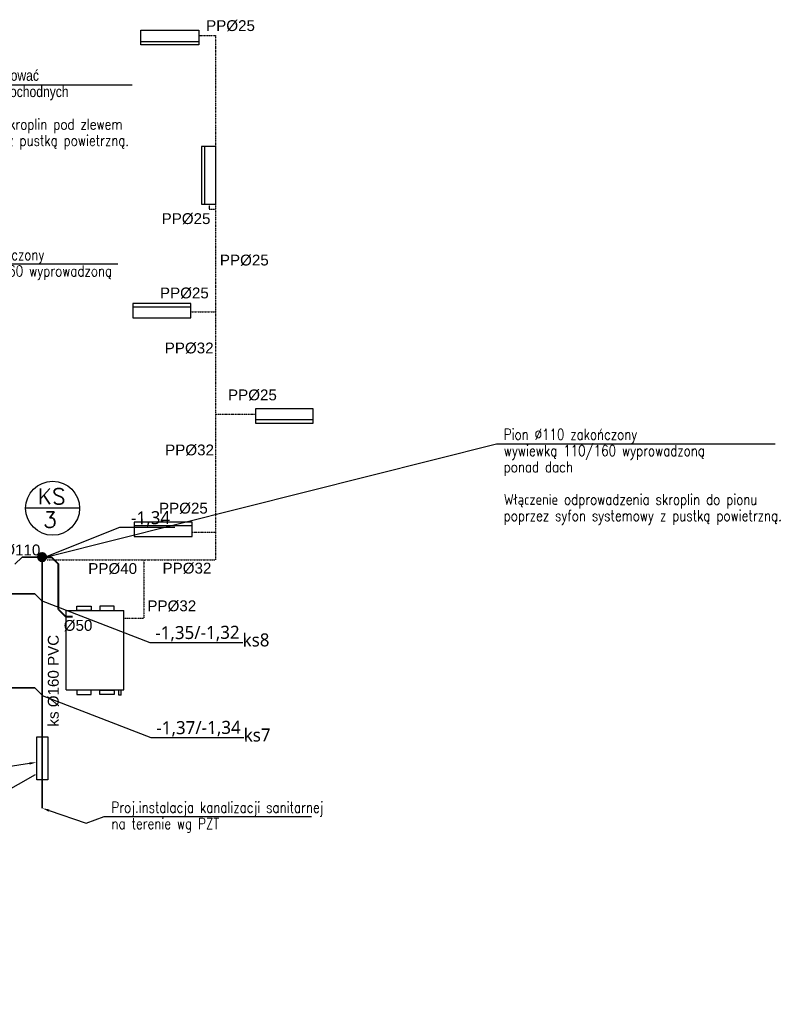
# Model space of a CAD drawing. Header units: millimetres. Extents: x 293871 to 335272, y 34548 to 100072.
# Tile 18 of 19: x 319808 to 330260, y 40850 to 54475. Entities that reach past the tile are written whole.
import ezdxf
from ezdxf import colors
from ezdxf.entities.mleader import LeaderData, LeaderLine
from ezdxf.enums import TextEntityAlignment as Align
from ezdxf.lldxf.tags import DXFTag
from ezdxf.math import Vec2, Vec3

# ---------------------------------------------------------------- set-up
doc = ezdxf.new("R2010")
doc.units = ezdxf.units.MM
doc.linetypes.add('DIVIDE', pattern=[1.25, 0.5, -0.25, 0, -0.25, 0, -0.25])
for name, color, linetype in [('0_centrale', 130, 'Continuous'), ('0_klmatyzacja', 210, 'Continuous'), ('IS_Grafika', 94, 'SOLID'), ('Linie_odn', 11, 'Continuous'), ('Teksty', 11, 'Continuous')]:
    doc.layers.add(name, color=color, linetype=linetype)
for name, color, linetype, lineweight in [('__B_OPIS', 10, 'Continuous', 25), ('AK_KAN SANITARNA', 34, 'Continuous', 50), ('IS - KS - odporowadzenie skroplin', 230, 'DIVIDE', 30), ('IS - KS - opis', 7, 'Continuous', 15), ('IS_Kanalizacja_sanit_piony', 34, 'Continuous', 30), ('w_ks', 34, 'Continuous', 35), ('w_ks_proj.', 30, 'Continuous', 40)]:
    doc.layers.add(name, color=color, linetype=linetype, lineweight=lineweight)
doc.styles.add('ARAL', font='arial.ttf', dxfattribs={"height": 20})
doc.styles.add('GENERATED_STYLE_5', font='trebucit.ttf')
doc.styles.add('STYL1', font='SIMPLEX.SHX', dxfattribs={"width": 0.8})
doc.styles.add('Łukasz', font='simplex.shx')
tags = doc.linetypes.add('SOLID', pattern=[10, 10, 0]).pattern_tags.tags
tags[6:7] = [DXFTag(74, 4), DXFTag(75, 0), DXFTag(340, '0'), DXFTag(46, 0.0), DXFTag(50, 0.0), DXFTag(44, 0.0), DXFTag(45, 0.0)]
tags[4:5] = [DXFTag(74, 4), DXFTag(75, 0), DXFTag(340, '0'), DXFTag(46, 0.0), DXFTag(50, 0.0), DXFTag(44, 0.0), DXFTag(45, 0.0)]

msp = doc.modelspace()

# ---------------------------------------------------------------- hatches: boundary and pattern name
at = {"layer": 'IS_Kanalizacja_sanit_piony'}
h = msp.add_hatch(color=256, dxfattribs=at)
h.dxf.hatch_style = 1
edge = h.paths.add_edge_path()
edge.add_arc((320118.83107, 47038.48172), 55, 0, 360)

# ---------------------------------------------------------------- linework, layer by layer
at = {"layer": '0_centrale'}
for p, q in [((320449.69479, 45200.16826), (320449.69479, 46300.16826)), ((320449.69479, 46300.16826), (321249.69479, 46300.16826)), ((321249.69479, 45200.16826), (321249.69479, 46300.16826)), ((320449.69479, 45200.16826), (321249.69479, 45200.16826)), ((321181.38166, 45125.76826), (321181.38166, 45198.76826)), ((321213.38166, 45125.76826), (321181.38166, 45125.76826)), ((321213.38166, 45125.76826), (321213.38166, 45199.46826))]:
    msp.add_line(p, q, dxfattribs=at)
for points in [[(320597.19547, 46300.16826), (320597.19547, 46360.1671), (320797.19405, 46360.1671), (320797.19405, 46300.16826)], [(321117.1962, 46300.16826), (321117.1962, 46360.1671), (320917.19762, 46360.1671), (320917.19762, 46300.16826)], [(320597.19547, 45198.7671), (320597.19547, 45138.76826), (320797.19405, 45138.76826), (320797.19405, 45198.7671)], [(321117.1962, 45198.7671), (321117.1962, 45138.76826), (320917.19762, 45138.76826), (320917.19762, 45198.7671)]]:
    msp.add_lwpolyline(points, close=True, dxfattribs=at)
at = {"layer": '0_klmatyzacja'}
for p, q in [((321484.79655, 54175.33568), (322284.79655, 54175.33568)), ((322368.63027, 51921.50658), (322368.63027, 52721.50658)), ((321374.79655, 50501.90264), (322174.79655, 50501.90264)), ((323868.13513, 48937.03636), (323068.13513, 48937.03636)), ((321393.37071, 47476.60505), (322193.37071, 47476.60505))]:
    msp.add_line(p, q, dxfattribs=at)
for points in [[(322284.79655, 54328.16098), (322284.79655, 54128.16098), (321484.79655, 54128.16098), (321484.79655, 54328.16098)], [(322521.45557, 52721.50658), (322321.45557, 52721.50658), (322321.45557, 51921.50658), (322521.45557, 51921.50658)], [(322174.79655, 50349.07734), (322174.79655, 50549.07734), (321374.79655, 50549.07734), (321374.79655, 50349.07734)], [(323068.13513, 49089.86166), (323068.13513, 48889.86166), (323868.13513, 48889.86166), (323868.13513, 49089.86166)], [(322193.37071, 47323.77975), (322193.37071, 47523.77975), (321393.37071, 47523.77975), (321393.37071, 47323.77975)]]:
    msp.add_lwpolyline(points, close=True, dxfattribs=at)
at = {"layer": '__B_OPIS'}
msp.add_lwpolyline([(320196.72962, 44552.35831), (320196.72962, 43957.82643), (320043.32714, 43957.82643), (320043.32714, 44552.35831)], close=True, dxfattribs=at)
at = {"layer": 'AK_KAN SANITARNA'}
msp.add_circle((320118.83107, 47038.48172), 55, dxfattribs=at)
at = {"layer": 'IS - KS - odporowadzenie skroplin'}
for p, q in [((322284.79655, 54257.4984), (322515.44089, 54257.4984)), ((322515.44089, 54257.4984), (322515.44089, 47000.99799)), ((322429.89535, 51921.50658), (322429.89535, 51852.43533)), ((322429.89535, 51852.43533), (322515.44089, 51852.43533)), ((322174.79655, 50434.57261), (322515.44089, 50434.57261)), ((323068.13513, 49012.2112), (322515.44089, 49012.2112)), ((322193.37071, 47381.96078), (322515.44089, 47381.96078)), ((320187.53805, 47000.99799), (322515.44089, 47000.99799)), ((321523.75062, 47000.99799), (321523.75062, 46186.43869)), ((321523.75062, 46186.43869), (321260.1551, 46186.43869))]:
    msp.add_line(p, q, dxfattribs=at)
at = {"layer": 'IS_Grafika', "color": 24, "ltscale": 0.1}
msp.add_line((320636.81871, 47714.2811), (319890.52726, 47714.2811), dxfattribs=at)
at = {"layer": 'IS_Grafika', "color": 24}
msp.add_circle((320263.67299, 47714.2811), 373.14572, dxfattribs=at)
at = {"layer": 'Linie_odn', "lineweight": -3}
for points in [[(320140.42818, 47032.79013), (321194.41927, 47451.045), (321954.68473, 47451.045)], [(320104.86035, 46438.40988), (321608.43202, 45856.14366), (322893.50705, 45856.14366)], [(320120.02838, 45122.71853), (321623.60005, 44540.45231), (322908.67508, 44540.45231)], [(320020.81747, 44023.02734), (319344.94366, 43644.27218), (318691.45937, 43644.27218)]]:
    msp.add_lwpolyline(points, dxfattribs=at)
at = {"layer": 'w_ks'}
for p, q in [((319742.60691, 46938.48172), (319842.60691, 47038.48172)), ((320116.15623, 47038.48172), (319842.60691, 47038.48172)), ((320120.02838, 47010.98927), (320120.02838, 43563.35132)), ((318395.16417, 46529.61393), (320018.78349, 46529.61393)), ((320118.78349, 46429.61393), (320018.78349, 46529.61393)), ((318151.91894, 45229.09061), (320018.78349, 45229.09061)), ((320118.78349, 45129.09061), (320018.78349, 45229.09061))]:
    msp.add_line(p, q, dxfattribs=at)
at = {"layer": 'w_ks_proj.'}
for p, q in [((320174.901, 47038.48172), (320246.86265, 47038.48172)), ((320246.86265, 47038.48172), (320346.86265, 46938.48172)), ((320346.86265, 46312.81291), (320346.86265, 46938.48172)), ((320346.86265, 46312.81291), (320446.86265, 46212.81291)), ((320540.89354, 46212.81291), (320446.86265, 46212.81291))]:
    msp.add_line(p, q, dxfattribs=at)

# ---------------------------------------------------------------- texts
at = {"layer": 'IS - KS - opis', "lineweight": 18, "ltscale": 45, "style": 'ARAL'}
for s, p in [('PP%%C25', (322386.51808, 54318.35959)), ('PP%%C25', (321771.46187, 51647.25834)), ('PP%%C25', (322577.36035, 51073.8678)), ('PP%%C25', (321748.3038, 50618.88596)), ('PP%%C32', (321814.76183, 49857.17479)), ('PP%%C25', (322689.82777, 49207.93105)), ('PP%%C32', (321819.87398, 48446.21988)), ('PP%%C25', (321734.87712, 47640.73588)), ('Ø110', (319580.97814, 47062.23313)), ('PP%%C40', (320756.54564, 46805.21796)), ('PP%%C32', (321784.08889, 46810.33012)), ('PP%%C32', (321574.49052, 46288.89026)), ('Ø50', (320417.70799, 46018.07215))]:
    msp.add_text(s, height=150, dxfattribs=at).set_placement(p)
msp.add_text('ks Ø160 PVC  ', height=150, rotation=90, dxfattribs=at).set_placement((320347.88559, 44693.23811))
at = {"layer": 'IS_Grafika', "color": 24, "lineweight": 30, "char_height": 216, "attachment_point": 3, "rotation": 359.99999232, "style": 'Łukasz'}
for s, insert in [('KS', (320440.43037, 47987.21043)), ('3', (320319.9542, 47662.84272))]:
    msp.add_mtext(s, dxfattribs=dict(at, insert=insert))
at = {"layer": 'Teksty', "lineweight": -3, "style": 'GENERATED_STYLE_5'}
for s, p in [('-1,34', (321889.39041, 47495.35069, 8982)), ('-1,35/-1,32', (322851.42586, 45909.1944, 8982)), ('ks8', (323263.68448, 45802.91995, 8982)), ('-1,37/-1,34', (322866.59389, 44593.50305, 8982)), ('ks7', (323278.85251, 44487.2286, 8982))]:
    msp.add_text(s, height=180, rotation=0.381758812, dxfattribs=at).set_placement(p, align=Align.RIGHT)

# ---------------------------------------------------------------- leaders
at = {"layer": '__B_OPIS'}
ml = msp.add_multileader_mtext('Standard', dxfattribs=at)
ml.set_content('{\\fArial|b0|i0|c0|p34;Na odpływie ze zlewu zamontować\\Podstojnik/filtr substancji ropopochodnych\\P}\\PWłączenie odprowadzenia skroplin pod zlewem \\Ppoprzez syfon systemowy z pustką powietrzną.{\\fArial|b0|i0|c0|p34; }', color=256, style='STYL1')
ml.set_leader_properties(color=256)
ml.build(insert=Vec2(0, 0))
ml.multileader.update_dxf_attribs({"has_text_frame": 1, "text_left_attachment_type": 6, "text_right_attachment_type": 6, "text_top_attachment_type": 0, "text_bottom_attachment_type": 0, "dogleg_length": 0.1, "arrow_head_size": 100})
ctx = ml.context
ctx.base_point, ctx.char_height, ctx.arrow_head_size, ctx.landing_gap_size, ctx.plane_origin = Vec3(317375.24508, 53575.81135), 150, 100, 100, Vec3(246278.41734, 94270.79258)
ctx.left_attachment, ctx.right_attachment, ctx.attachment_type = 6, 6, 2
notes = []
notes.append((ctx, [(0, (1, 1, 0), (317375.14508, 53575.81135), (1, 0), 0.1, [(0, [(316152.62352, 51634.11715)], 256, [])])]))
ctx.mtext.insert, ctx.mtext.line_spacing_factor, ctx.mtext.flow_direction = Vec3(317475.24508, 53779.38278), 0.9, 5
ml = msp.add_multileader_mtext('Standard', dxfattribs=at)
ml.set_content('{\\Fsimplex.shx|c1;}Pion %%C110 zakończony \\Pwywiewką 110/160 wyprowadzoną \\Pponad dach', color=256, style='STYL1')
ml.set_leader_properties(color=256)
ml.build(insert=Vec2(0, 0))
ml.multileader.update_dxf_attribs({"has_text_frame": 1, "text_left_attachment_type": 6, "text_right_attachment_type": 6, "text_top_attachment_type": 0, "text_bottom_attachment_type": 0, "dogleg_length": 0.1, "arrow_head_size": 100})
ctx = ml.context
ctx.base_point, ctx.char_height, ctx.arrow_head_size, ctx.landing_gap_size, ctx.plane_origin = Vec3(318203.61585, 51098.31147), 150, 100, 100, Vec3(247357.37382, 91656.74235)
ctx.left_attachment, ctx.right_attachment, ctx.attachment_type = 6, 6, 2
notes.append((ctx, [(0, (1, 1, 0), (318203.51585, 51098.31147), (1, 0), 0.1, [(0, [(317231.58, 49020.06692)], 256, [])])]))
ctx.mtext.insert, ctx.mtext.line_spacing_factor, ctx.mtext.flow_direction = Vec3(318303.61585, 51298.31147), 0.9, 5
ml = msp.add_multileader_mtext('Standard', dxfattribs=at)
ml.set_content('{\\Fsimplex.shx|c1;}Pion %%C110 zakończony \\Pwywiewką 110/160 wyprowadzoną \\Pponad dach\\P\\PWłączenie odprowadzenia skroplin do pionu \\Ppoprzez syfon systemowy z pustką powietrzną.', color=256, style='STYL1')
ml.set_leader_properties(color=256)
ml.build(insert=Vec2(0, 0))
ml.multileader.update_dxf_attribs({"has_text_frame": 1, "text_left_attachment_type": 6, "text_right_attachment_type": 6, "text_top_attachment_type": 0, "text_bottom_attachment_type": 0, "dogleg_length": 0.1, "arrow_head_size": 100})
ctx = ml.context
ctx.base_point, ctx.char_height, ctx.arrow_head_size, ctx.landing_gap_size, ctx.plane_origin = Vec3(326403.66001, 48608.06786, 0), 150, 100, 100, Vec3(250266.222, 89669.46556, 0)
ctx.left_attachment, ctx.right_attachment, ctx.attachment_type = 6, 6, 2
notes.append((ctx, [(0, (1, 1, 0), (326403.56001, 48608.06786, 0), (1, 0), 0.1, [(0, [(320140.42818, 47032.79013, 0)], 256, [])])]))
ctx.mtext.insert, ctx.mtext.line_spacing_factor, ctx.mtext.flow_direction = Vec3(326503.66001, 48811.63929, 0), 0.9, 5
ml = msp.add_multileader_mtext('Standard', dxfattribs=at)
ml.set_content('{\\Fsimplex.shx|c1;Przejście wodo i gazoszczelne\\PRura osłonowa %%C250}', color=256, style='STYL1')
ml.set_leader_properties(color=256)
ml.build(insert=Vec2(0, 0))
ml.multileader.update_dxf_attribs({"has_text_frame": 1, "text_left_attachment_type": 6, "text_right_attachment_type": 6, "text_top_attachment_type": 0, "text_bottom_attachment_type": 0, "dogleg_length": 0.1, "arrow_head_size": 100})
ctx = ml.context
ctx.base_point, ctx.char_height, ctx.arrow_head_size, ctx.landing_gap_size, ctx.plane_origin = Vec3(313038.88767, 43504.35242), 150, 100, 100, Vec3(248717.13577, 89551.85476)
ctx.left_attachment, ctx.right_attachment, ctx.attachment_type = 6, 6, 2
notes.append((ctx, [(0, (1, 1, 0), (316004.70196, 43504.35242), (-1, 0), 0.1, [(0, [(320043.32714, 44199.18177), (316437.82494, 43631.49742)], 256, [])])]))
ctx.mtext.insert, ctx.mtext.line_spacing_factor, ctx.mtext.flow_direction = Vec3(313138.88767, 43684.35242), 0.9, 5
ml = msp.add_multileader_mtext('Standard', dxfattribs=at)
ml.set_content('{\\Fsimplex.shx|c1;Proj.instalacja kanalizacji sanitarnej\\Pna terenie wg PZT }', color=256, style='STYL1')
ml.set_leader_properties(color=256)
ml.build(insert=Vec2(0, 0))
ml.multileader.update_dxf_attribs({"has_text_frame": 1, "text_left_attachment_type": 6, "text_right_attachment_type": 6, "text_top_attachment_type": 0, "text_bottom_attachment_type": 0, "dogleg_length": 0.1, "arrow_head_size": 100})
ctx = ml.context
ctx.base_point, ctx.char_height, ctx.arrow_head_size, ctx.landing_gap_size, ctx.plane_origin = Vec3(320977.54231, 43450.29798), 150, 100, 100, Vec3(257181.5047, 84546.35964)
ctx.left_attachment, ctx.right_attachment, ctx.attachment_type = 6, 6, 2
notes.append((ctx, [(0, (1, 1, 0), (320977.44231, 43450.29798), (1, 0), 0.1, [(0, [(320120.02838, 43563.35132), (320728.4597, 43354.68214)], 256, [])])]))
ctx.mtext.insert, ctx.mtext.line_spacing_factor, ctx.mtext.flow_direction = Vec3(321077.54231, 43650.29798), 0.9, 5
for ctx, leaders in notes:
    for number, flags, end, landing, length, lines in leaders:
        leader = LeaderData()
        leader.index, (leader.has_last_leader_line, leader.has_dogleg_vector, leader.attachment_direction) = number, flags
        leader.last_leader_point, leader.dogleg_vector, leader.dogleg_length = Vec3(end), Vec3(landing), length
        for number, points, colour, breaks in lines:
            line = LeaderLine()
            line.index, line.vertices, line.color, line.breaks = number, Vec3.list(points), colors.encode_raw_color(colour), breaks
            leader.lines.append(line)
        ctx.leaders.append(leader)

doc.saveas('drawing.dxf')
